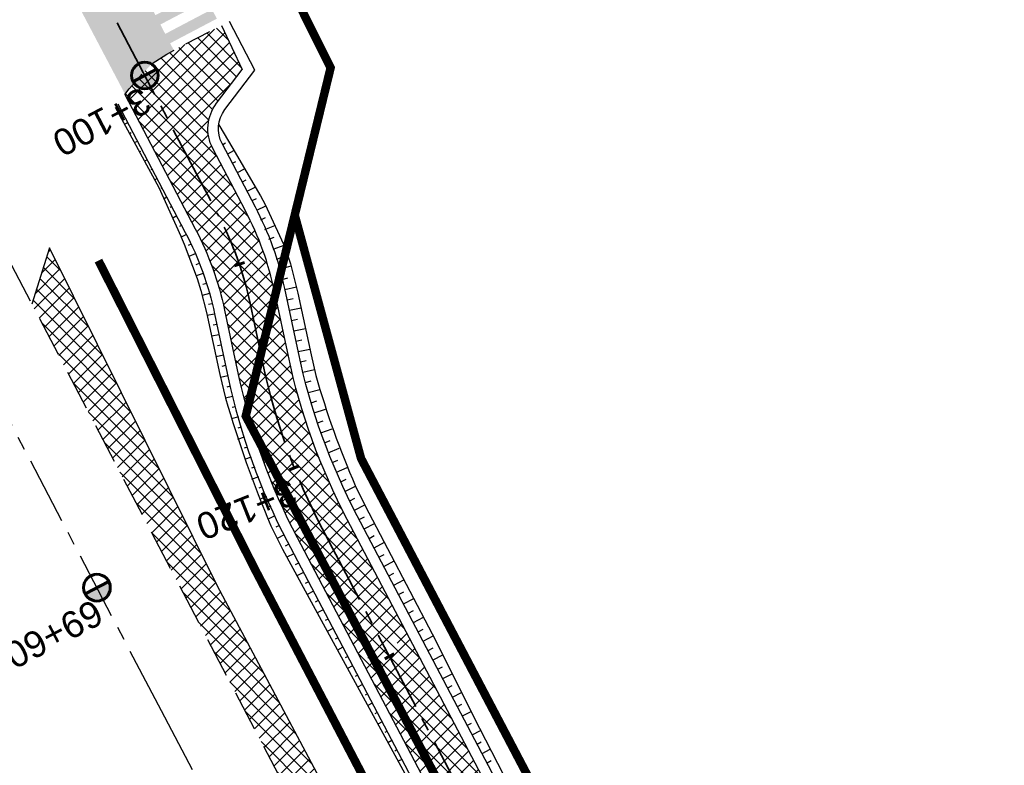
# Model space of a CAD drawing. Header units: metres. Extents: x 7529682 to 7533751, y 5721195 to 5727842.
# Tile 47 of 179: x 7531158 to 7531204, y 5725030 to 5725065. Entities that reach past the tile are written whole.
import ezdxf

# ---------------------------------------------------------------- set-up
doc = ezdxf.new("R2010")
doc.units = ezdxf.units.M
for name, pattern in [('817-dzialki-09-05-04$0$HIDDEN', [0.375, 0.25, -0.125]), ('ACAD_ISO05W100', [33, 24, -3, 0, -3, 0, -3]), ('CENTER', [50.8, 31.75, -6.35, 6.35, -6.35]), ('CENTER2', [28.575, 19.05, -3.175, 3.175, -3.175]), ('DASHED', [19.05, 12.7, -6.35]), ('HIDDEN', [9.525, 6.35, -3.175])]:
    doc.linetypes.add(name, pattern=pattern)
for name, color, linetype in [('C-DROGI-SYTUACJA', 7, 'Continuous'), ('C-DROGI-SYTUACJA-ETYKIETY', 7, 'Continuous'), ('D-hatch-pobocza', 131, 'Continuous'), ('D-pobocza', 60, 'Continuous'), ('D-rowy', 160, 'Continuous'), ('D-skarpa', 2, 'Continuous'), ('D-skarpa-kreskowanie', 2, 'Continuous')]:
    doc.layers.add(name, color=color, linetype=linetype)
for name, color, linetype, lineweight, true_color in [('D-ewidencja-numery', 7, 'Continuous', 50, 0x40ff00), ('D-hatch-ciag-pieszo-rowerowy', 7, 'Continuous', 13, 0xff9f80), ('D-LR-etap-III', 7, '817-dzialki-09-05-04$0$HIDDEN', 50, 0x00008f), ('D-poziome-powl-czerwona', 7, 'Continuous', 9, 0xff6161)]:
    doc.layers.add(name, color=color, linetype=linetype, lineweight=lineweight, true_color=true_color)
for name, color, linetype, lineweight in [('D-krawędzie', 3, 'Continuous', 30), ('D-krawężniki-obniżone', 40, 'DASHED', 30), ('D-obrzeża', 2, 'Continuous', 30), ('D-oś', 10, 'CENTER', 30), ('D-pas-drogowy', 7, 'ACAD_ISO05W100', 50)]:
    doc.layers.add(name, color=color, linetype=linetype, lineweight=lineweight)
doc.layers.add('D-malowanie-proj', color=7, linetype='Continuous', true_color=0x3333ff)
doc.layers.add('poprzeczki', color=7, linetype='Continuous', true_color=0x0000c7)
doc.styles.get("Standard").update_dxf_attribs({"font": 'arial.ttf'})
pattern_1 = [(45, (0, 0), (-0.33675960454, 0.33675960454), []), (135, (0, 0), (-0.33675960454, -0.33675960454), [])]

# ---------------------------------------------------------------- blocks, each defined once
blk = doc.blocks.new('kilometraz')
at = {"linetype": 'ByBlock', "lineweight": -2}
blk.add_hatch(color=0, dxfattribs=at).paths.add_polyline_path([(0, -0.28125, 0.41421356), (0.28125, 0, 0.41421356), (0, 0.28125)])
at = {"color": 0, "linetype": 'ByBlock', "lineweight": -2}
blk.add_line((0, 0.28125), (0, -0.28125), dxfattribs=at)
blk.add_circle((0, 0), 0.28125, dxfattribs=at)
blk = doc.blocks.new('AeccTickLine')
at = {"color": 0, "linetype": 'ByBlock', "lineweight": -2}
blk.add_line((0, 1), (0, -1), dxfattribs=at)

msp = doc.modelspace()

# ---------------------------------------------------------------- hatches: boundary and pattern name
at = {"layer": 'D-hatch-ciag-pieszo-rowerowy'}
h = msp.add_hatch(dxfattribs=at)
h.set_pattern_fill('ANSI37', color=256, scale=0.15, style=0)
h.set_pattern_definition(pattern_1)
edge = h.paths.add_edge_path()
edge.add_line((7531167.638, 5725049.371), (7531170.1, 5725049.813))
edge.add_line((7531170.1, 5725049.813), (7531169.644, 5725051.962))
edge.add_arc((7531154.971, 5725048.849), 15, 11.9775, 27.6688)
edge.add_line((7531168.256, 5725055.815), (7531166.709, 5725058.764))
edge.add_arc((7531168.481, 5725059.693), 2, 142.7709, 207.6688, ccw=False)
edge.add_line((7531166.888, 5725060.903), (7531168.105, 5725062.505))
edge.add_line((7531168.105, 5725062.505), (7531167.125, 5725064.58))
edge.add_line((7531167.125, 5725064.58), (7531164.97, 5725063.47))
edge.add_line((7531164.97, 5725063.47), (7531164.528, 5725063.232))
edge.add_line((7531164.528, 5725063.232), (7531163.838, 5725062.792))
edge.add_line((7531163.838, 5725062.792), (7531163.171, 5725062.061))
edge.add_line((7531163.171, 5725062.061), (7531162.752, 5725061.591))
edge.add_line((7531162.752, 5725061.591), (7531162.547, 5725061.318))
edge.add_line((7531162.547, 5725061.318), (7531165.882, 5725054.959))
edge.add_arc((7531152.597, 5725047.993), 15, 11.9775, 27.6688, ccw=False)
edge.add_line((7531167.27, 5725051.106), (7531167.638, 5725049.371))
h = msp.add_hatch(dxfattribs=at)
h.set_pattern_fill('ANSI37', color=256, scale=0.15, style=0)
h.set_pattern_definition(pattern_1)
h.paths.add_polyline_path([(7531169.1, 5725048.503), (7531168.869, 5725049.592), (7531167.638, 5725049.371), (7531167.915, 5725048.068, 0.068789), (7531170.704, 5725040.34), (7531173.776, 5725034.493), (7531174.89, 5725035.064), (7531171.89, 5725040.776, -0.068783)])
h.paths.add_polyline_path([(7531170.289, 5725048.924), (7531170.1, 5725049.813), (7531168.869, 5725049.592), (7531169.1, 5725048.503, 0.068783), (7531171.89, 5725040.776), (7531174.89, 5725035.064), (7531176.002, 5725035.633), (7531173.078, 5725041.197, -0.068789)])
h = msp.add_hatch(dxfattribs=at)
h.set_pattern_fill('ANSI37', color=256, scale=0.15, style=0)
h.set_pattern_definition([(45, (0.88535, 0.46493), (-0.33675960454, 0.33675960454), []), (135, (0.88535, 0.46493), (-0.33675960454, -0.33675960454), [])])
h.paths.add_polyline_path([(7531176.002, 5725035.633), (7531173.776, 5725034.493), (7531202.515, 5724979.795), (7531233.696, 5724920.95), (7531258.824, 5724873.473), (7531292.225, 5724809.507), (7531303.703, 5724787.477), (7531306.47, 5724787.579), (7531294.441, 5724810.665), (7531261.037, 5724874.637), (7531235.905, 5724922.12), (7531204.726, 5724980.962)])
at = {"layer": 'D-hatch-pobocza'}
h = msp.add_hatch(dxfattribs=at)
h.set_pattern_fill('ANSI37', color=256, scale=0.15, style=0)
h.set_pattern_definition(pattern_1)
h.paths.add_polyline_path([(7531224.12, 5724929.62), (7531213.15, 5724949.98), (7531200.73, 5724973.91), (7531188.83, 5724996.41), (7531176.89, 5725019.33), (7531166.91, 5725038.07), (7531158.98, 5725054.059), (7531158.142, 5725051.386), (7531167.38, 5725033.767), (7531197.165, 5724976.988), (7531228.151, 5724918.034), (7531253.153, 5724870.491), (7531286.796, 5724806.654), (7531296.235, 5724788.675), (7531298.776, 5724787.518), (7531278.14, 5724826.49), (7531263.88, 5724853.83), (7531259.01, 5724862.85), (7531247.51, 5724884.88), (7531235.21, 5724908.21)])
at = {"layer": 'D-malowanie-proj'}
h = msp.add_hatch(color=256, dxfattribs=at)
h.paths.add_polyline_path([(7531165.972, 5725066.677), (7531165.739, 5725067.12), (7531163.084, 5725065.722), (7531163.317, 5725065.28)])
h.paths.add_polyline_path([(7531166.437, 5725065.792), (7531166.204, 5725066.235), (7531163.55, 5725064.837), (7531163.782, 5725064.395)])
h.paths.add_polyline_path([(7531166.903, 5725064.907), (7531166.67, 5725065.35), (7531164.015, 5725063.952), (7531164.248, 5725063.51)])
h.paths.add_polyline_path([(7531161.547, 5725064.348), (7531161.314, 5725064.791), (7531160.872, 5725064.558), (7531161.104, 5725064.116)])
h.paths.add_polyline_path([(7531162.013, 5725063.464), (7531161.78, 5725063.906), (7531161.337, 5725063.673), (7531161.57, 5725063.231)])
h.paths.add_polyline_path([(7531162.478, 5725062.579), (7531162.245, 5725063.021), (7531161.803, 5725062.788), (7531162.036, 5725062.346)])
h.paths.add_polyline_path([(7531162.944, 5725061.694), (7531162.711, 5725062.136), (7531162.269, 5725061.903), (7531162.502, 5725061.461)])
at = {"layer": 'D-poziome-powl-czerwona'}
h = msp.add_hatch(color=256, dxfattribs=at)
h.dxf.hatch_style = 1
h.paths.add_polyline_path([(7531162.557, 5725061.331), (7531162.752, 5725061.591), (7531163.171, 5725062.061), (7531163.838, 5725062.792), (7531164.528, 5725063.232), (7531164.863, 5725063.413), (7531162.087, 5725068.725), (7531160.661, 5725068.066), (7531160.083, 5725067.813), (7531159.572, 5725067.581), (7531159.316, 5725067.483)])

# ---------------------------------------------------------------- linework, layer by layer
at = {"layer": 'C-DROGI-SYTUACJA', "color": 10, "linetype": 'CENTER2', "lineweight": 35, "ltscale": 0.2}
msp.add_lwpolyline([(7531156.869, 5725074.83), (7531166.993, 5725055.55, -0.068732), (7531168.479, 5725051.432), (7531169.1, 5725048.503, 0.068783), (7531171.89, 5725040.776), (7531203.621, 5724980.378), (7531234.8, 5724921.535), (7531259.931, 5724874.055), (7531293.333, 5724810.086), (7531313.16, 5724772.033), (7531341.529, 5724719.923, -0.009023), (7531346.533, 5724710.322), (7531363.735, 5724675.815), (7531380.065, 5724644.823), (7531398.584, 5724609.363), (7531424.897, 5724559.228), (7531446.142, 5724518.961), (7531474.816, 5724464.452), (7531498.201, 5724419.897)], format="xyb", dxfattribs=at)
at = {"layer": 'D-ewidencja-numery', "color": 12, "ltscale": 15, "true_color": 0xc70000}
msp.add_lwpolyline([(7531166.31, 5725074.58), (7531172.29, 5725062.58), (7531170.59, 5725055.606), (7531173.733, 5725044.081), (7531215.342, 5724964.86), (7531238.054, 5724921.685), (7531262.39, 5724875.283), (7531295.587, 5724811.266), (7531348.488, 5724712.363), (7531363.741, 5724682.684), (7531366.987, 5724675.865), (7531382.541, 5724646.111), (7531401.299, 5724610.875), (7531428.965, 5724558.862), (7531449.111, 5724520.398), (7531477.293, 5724465.831), (7531500.996, 5724421.113)], dxfattribs=at)
at = {"layer": 'D-krawędzie', "linetype": 'HIDDEN', "ltscale": 0.3, "flags": 128}
msp.add_lwpolyline([(7530572.01, 5726166.06), (7530620.381, 5726072.761), (7530641.555, 5726032.008), (7530660.961, 5725995.07), (7530689.128, 5725941.54), (7530707.336, 5725907.032), (7530725.256, 5725873.093), (7530743.97, 5725837.654), (7530770.527, 5725787.119), (7530787.864, 5725754.267), (7530809.898, 5725712.542), (7530824.739, 5725684.389), (7530840.856, 5725653.693), (7530860.675, 5725616.154), (7530865.283, 5725607.394), (7530878.05, 5725583.08), (7530918.172, 5725507.178), (7530950.163, 5725446.305), (7530993.419, 5725364.265), (7531022.766, 5725308.719), (7531053.81, 5725249.872), (7531081.166, 5725197.875), (7531103.902, 5725154.541), (7531128.123, 5725108.448), (7531149.3, 5725068.25), (7531167.38, 5725033.767), (7531197.165, 5724976.988), (7531228.151, 5724918.034), (7531253.153, 5724870.491), (7531286.796, 5724806.654), (7531306.74, 5724768.665), (7531335.094, 5724714.652), (7531357.319, 5724672.439), (7531373.645, 5724641.454), (7531392.162, 5724605.999), (7531418.48, 5724555.853), (7531439.727, 5724515.582), (7531468.399, 5724461.077), (7531491.782, 5724416.528), (7531531.99, 5724339.833), (7531557.227, 5724291.659), (7531569.852, 5724267.577), (7531591.376, 5724226.548), (7531610.004, 5724191.103), (7531616.883, 5724177.999), (7531629.985, 5724153.025), (7531641.007, 5724132.022), (7531664.906, 5724087.617), (7531677.644, 5724064.786), (7531683.112, 5724054.988), (7531686.753, 5724048.18), (7531695.448, 5724031.697), (7531703.749, 5724015.917), (7531709.214, 5724005.514), (7531719.389, 5723986.147), (7531726.295, 5723973), (7531732.741, 5723960.736), (7531735.13, 5723956.19)], dxfattribs=at)
at = {"layer": 'D-krawężniki-obniżone', "ltscale": 0.1, "flags": 128}
msp.add_lwpolyline([(7531162.547, 5725061.318), (7531162.752, 5725061.591), (7531163.171, 5725062.061), (7531163.838, 5725062.792), (7531163.838, 5725062.792), (7531163.838, 5725062.792), (7531164.528, 5725063.232), (7531164.97, 5725063.47), (7531167.125, 5725064.58)], dxfattribs=at)
at = {"layer": 'D-LR-etap-III', "ltscale": 10, "flags": 128}
msp.add_lwpolyline([(7531750.474, 5723895.103, 0.4, 0.4, 0), (7531750.505, 5723895.13, 0.4, 0.4, 0), (7531682.71, 5724022.92, 0.4, 0.4, 0), (7531619.177, 5724147.204, 0.4, 0.4, 0), (7531592.309, 5724198.489, 0.4, 0.4, 0), (7531553.264, 5724272.919, 0.4, 0.4, 0), (7531504.02, 5724366.79, 0.4, 0.4, 0), (7531482.09, 5724407.62, 0.4, 0.4, 0), (7531412.35, 5724541.183, 0.4, 0.4, 0), (7531388.464, 5724586.93, 0.4, 0.4, 0), (7531345.12, 5724669.94, 0.4, 0.4, 0), (7531127.66, 5725081.67, 0.4, 0.4, 0), (7531059.253, 5725211.041, 0.4, 0.4, 0), (7531008.007, 5725307.954, 0.4, 0.4, 0), (7530964.182, 5725390.836, 0.4, 0.4, 0), (7530914.557, 5725484.684, 0.4, 0.4, 0), (7530865.243, 5725577.494, 0.4, 0.4, 0), (7530840.085, 5725624.059, 0.4, 0.4, 0), (7530802.56, 5725694.925, 0.4, 0.4, 0), (7530755.54, 5725787.51, 0.4, 0.4, 0), (7530708.718, 5725876.303, 0.4, 0.4, 0), (7530695.12, 5725902.09, 0.4, 0.4, 0), (7530642.914, 5726001.078, 0.4, 0.4, 0), (7530634.935, 5726016.147, 0.4, 0.4, 0), (7530610.82, 5726061.93, 0.4, 0.4, 0), (7530610.82, 5726061.93, 0.4, 0.4, 0), (7530607.21, 5726063.51, 0.4, 0.4, 0), (7530597.42, 5726080.68, 0.4, 0.4, 0), (7530591.16, 5726088.44, 0.4, 0.4, 0), (7530581.28, 5726107.21, 0.4, 0.4, 0), (7530571.29, 5726130.56, 0.4, 0.4, 0), (7530549.555, 5726171.527, 0.4, 0.4, 0), (7530531.014, 5726206.474, 0.4, 0.4, 0), (7530516.461, 5726236.017, 0.4, 0.4, 0), (7530500.799, 5726266.141, 0.4, 0.4, 0), (7530491.35, 5726283.94, 0.4, 0.4, 0), (7530482.4, 5726303.41, 0.4, 0.4, 0), (7530482.4, 5726303.41, 0.4, 0.4, 0), (7530450.41, 5726357.28, 0.4, 0.4, 0), (7530397.759, 5726458.5, 0.4, 0.4, 0), (7530334.708, 5726583.665, 0.4, 0.4, 0), (7530303.939, 5726645.168, 0.4, 0.4, 0), (7530300.51, 5726651.778, 0.4, 0.4, 0), (7530289.214, 5726671.967, 0.4, 0.4, 0), (7530281.54, 5726685.57, 0.4, 0.4, 0), (7530261.371, 5726724.163, 0.4, 0.4, 0), (7530254.03, 5726738.21, 0.4, 0.4, 0), (7530197.22, 5726845.06, 0.4, 0.4, 0), (7530194.71, 5726849.15, 0.4, 0.4, 0), (7530195.92, 5726850.75, 0.4, 0.4, 0), (7530170.547, 5726892.961, 0.4, 0.4, 0), (7530143.175, 5726945.066, 0.4, 0.4, 0), (7530105.06, 5727018.32, 0.4, 0.4, 0), (7530100.06, 5727027.16, 0.4, 0.4, 0), (7530062.319, 5727099.625, 0.4, 0.4, 0), (7530015.379, 5727189.42, 0.4, 0.4, 0), (7529983.208, 5727250.207, 0.4, 0.4, 0), (7529953.284, 5727306.747, 0.4, 0.4, 0), (7529900.671, 5727406.159, 0.4, 0.4, 0), (7529890.63, 5727425.131, 0.4, 0.4, 0), (7529875.155, 5727454.426, 0.4, 0.4, 0), (7529857.56, 5727487.787, 0.4, 0.4, 0), (7529835.194, 5727530.193, 0.4, 0.4, 0), (7529811.741, 5727574.662, 0.4, 0.4, 0), (7529792.102, 5727611.923, 0.4, 0.4, 0), (7529768.066, 5727657.47, 0.4, 0.4, 0), (7529755.211, 5727682.131, 0.4, 0.4, 0), (7529753.31, 5727681.13, 0.4, 0.4, 0), (7529739.21, 5727707.77, 0.4, 0.4, 0), (7529735.395, 5727711.252, 0.4, 0.4, 0), (7529725.42, 5727730.2, 0.4, 0.4, 0), (7529723.55, 5727729.88, 0.4, 0.4, 0), (7529695.567, 5727782.932, 0.4, 0.4, 0), (7529717.68, 5727794.024, 0.4, 0.4, 0), (7529736.275, 5727758.647, 0.4, 0.4, 0), (7529736.275, 5727758.647, 0.4, 0.4, 0), (7529744.511, 5727750.406, 0.4, 0.4, 0), (7529744.511, 5727750.406, 0.4, 0.4, 0), (7529750.283, 5727738.55, 0.4, 0.4, 0), (7529777.109, 5727687.569, 0.4, 0.4, 0), (7529796.515, 5727651.33, 0.4, 0.4, 0), (7529814.938, 5727616.793, 0.4, 0.4, 0), (7529839.007, 5727572.304, 0.4, 0.4, 0), (7529860.618, 5727532.509, 0.4, 0.4, 0), (7529882.349, 5727491.504, 0.4, 0.4, 0), (7529904.865, 5727449.096, 0.4, 0.4, 0), (7529920.747, 5727418.885, 0.4, 0.4, 0), (7529946.677, 5727368.547, 0.4, 0.4, 0), (7529972.025, 5727320.573, 0.4, 0.4, 0), (7529987.74, 5727290.153, 0.4, 0.4, 0), (7529996.497, 5727273.662, 0.4, 0.4, 0), (7530017.541, 5727234.203, 0.4, 0.4, 0), (7530033.054, 5727204.864, 0.4, 0.4, 0), (7530051.623, 5727170.223, 0.4, 0.4, 0), (7530069.277, 5727137.016, 0.4, 0.4, 0), (7530089.385, 5727097.534, 0.4, 0.4, 0), (7530109.713, 5727060.747, 0.4, 0.4, 0), (7530136.77, 5727011.64, 0.4, 0.4, 0), (7530162.447, 5726962.744, 0.4, 0.4, 0), (7530187.674, 5726916.992, 0.4, 0.4, 0), (7530207.821, 5726879.335, 0.4, 0.4, 0), (7530230.626, 5726834.519, 0.4, 0.4, 0), (7530262.288, 5726776.618, 0.4, 0.4, 0), (7530277.51, 5726760.213, 0.4, 0.4, 0), (7530286.037, 5726744.107, 0.4, 0.4, 0), (7530288.097, 5726735.884, 0.4, 0.4, 0), (7530290.394, 5726725.047, 0.4, 0.4, 0), (7530296.177, 5726713.583, 0.4, 0.4, 0), (7530302.726, 5726701.182, 0.4, 0.4, 0), (7530325.685, 5726657.466, 0.4, 0.4, 0), (7530343.244, 5726623.649, 0.4, 0.4, 0), (7530360.23, 5726591.747, 0.4, 0.4, 0), (7530383.209, 5726548.059, 0.4, 0.4, 0), (7530406.018, 5726503.606, 0.4, 0.4, 0), (7530427.465, 5726462.62, 0.4, 0.4, 0), (7530447.928, 5726424.388, 0.4, 0.4, 0), (7530471.127, 5726379.921, 0.4, 0.4, 0), (7530490.501, 5726343.033, 0.4, 0.4, 0), (7530509.499, 5726306.733, 0.4, 0.4, 0), (7530529.89, 5726267.244, 0.4, 0.4, 0), (7530543.852, 5726238.99, 0.4, 0.4, 0), (7530554.809, 5726218.944, 0.4, 0.4, 0), (7530559.027, 5726212.223, 0.4, 0.4, 0), (7530563.061, 5726206.41, 0.4, 0.4, 0), (7530566.934, 5726200.464, 0.4, 0.4, 0), (7530569.771, 5726194.902, 0.4, 0.4, 0), (7530571.473, 5726191.282, 0.4, 0.4, 0), (7530572.839, 5726188.025, 0.4, 0.4, 0), (7530575.295, 5726182.035, 0.4, 0.4, 0), (7530579.737, 5726173.306, 0.4, 0.4, 0), (7530583.3, 5726167.41, 0.4, 0.4, 0), (7530593.4, 5726163.33, 0.4, 0.4, 0), (7530598.618, 5726155.264, 0.4, 0.4, 0), (7530608.258, 5726140.497, 0.4, 0.4, 0), (7530603.27, 5726136.83, 0.4, 0.4, 0), (7530606.53, 5726131.84, 0.4, 0.4, 0), (7530604.239, 5726124.217, 0.4, 0.4, 0), (7530605.847, 5726121.63, 0.4, 0.4, 0), (7530608.972, 5726116.164, 0.4, 0.4, 0), (7530618.114, 5726097.791, 0.4, 0.4, 0), (7530651.213, 5726034.96, 0.4, 0.4, 0), (7530670.244, 5725998.611, 0.4, 0.4, 0), (7530698.075, 5725945.953, 0.4, 0.4, 0), (7530716.506, 5725911.305, 0.4, 0.4, 0), (7530735.223, 5725875.667, 0.4, 0.4, 0), (7530752.504, 5725842.155, 0.4, 0.4, 0), (7530778.311, 5725793.501, 0.4, 0.4, 0), (7530797.5, 5725756.382, 0.4, 0.4, 0), (7530812.519, 5725728.289, 0.4, 0.4, 0), (7530820.039, 5725713.16, 0.4, 0.4, 0), (7530822.422, 5725710.194, 0.4, 0.4, 0), (7530833.155, 5725688.801, 0.4, 0.4, 0), (7530849.629, 5725656.159, 0.4, 0.4, 0), (7530867.983, 5725621.964, 0.4, 0.4, 0), (7530872.63, 5725612.888, 0.4, 0.4, 0), (7530880.354, 5725597.595, 0.4, 0.4, 0), (7530883.839, 5725593.389, 0.4, 0.4, 0), (7530891.782, 5725587.763, 0.4, 0.4, 0), (7530895.039, 5725584.281, 0.4, 0.4, 0), (7530897.034, 5725580.941, 0.4, 0.4, 0), (7530900.952, 5725579.946, 0.4, 0.4, 0), (7530904.81, 5725571.977, 0.4, 0.4, 0), (7530903.682, 5725568.566, 0.4, 0.4, 0), (7530908.901, 5725558.845, 0.4, 0.4, 0), (7530910.252, 5725545.672, 0.4, 0.4, 0), (7530912.873, 5725538.646, 0.4, 0.4, 0), (7530945.278, 5725478.464, 0.4, 0.4, 0), (7530959.692, 5725450.246, 0.4, 0.4, 0), (7531002.827, 5725368.192, 0.4, 0.4, 0), (7531044.704, 5725290.314, 0.4, 0.4, 0), (7531064.099, 5725253.213, 0.4, 0.4, 0), (7531083.01, 5725216.678, 0.4, 0.4, 0), (7531113.013, 5725158.466, 0.4, 0.4, 0), (7531137.364, 5725113.071, 0.4, 0.4, 0), (7531150.831, 5725086.712, 0.4, 0.4, 0), (7531159.746, 5725076.641, 0.4, 0.4, 0), (7531166.31, 5725074.58, 0.4, 0.4, 0), (7531172.29, 5725062.58, 0.4, 0.4, 0), (7531170.59, 5725055.606, 0.4, 0.4, 0), (7531173.733, 5725044.081, 0.4, 0.4, 0), (7531215.342, 5724964.86, 0.4, 0.4, 0), (7531238.054, 5724921.685, 0.4, 0.4, 0), (7531262.39, 5724875.283, 0.4, 0.4, 0), (7531295.587, 5724811.266, 0.4, 0.4, 0), (7531348.488, 5724712.363, 0.4, 0.4, 0), (7531363.741, 5724682.684, 0.4, 0.4, 0), (7531366.987, 5724675.865, 0.4, 0.4, 0), (7531382.541, 5724646.111, 0.4, 0.4, 0), (7531401.299, 5724610.875, 0.4, 0.4, 0), (7531428.965, 5724558.862, 0.4, 0.4, 0), (7531449.111, 5724520.398, 0.4, 0.4, 0), (7531477.293, 5724465.831, 0.4, 0.4, 0), (7531500.996, 5724421.113, 0.4, 0.4, 0), (7531512.122, 5724400.549, 0.4, 0.4, 0), (7531513.782, 5724396.757, 0.4, 0.4, 0), (7531526.32, 5724379.39, 0.4, 0.4, 0), (7531566.784, 5724302.736, 0.4, 0.4, 0), (7531612.277, 5724225.61, 0.4, 0.4, 0), (7531620.493, 5724210.548, 0.4, 0.4, 0), (7531631.578, 5724196.258, 0.4, 0.4, 0), (7531653.484, 5724152.434, 0.4, 0.4, 0), (7531661.151, 5724128.494, 0.4, 0.4, 0), (7531673.881, 5724101.186, 0.4, 0.4, 0), (7531684.691, 5724081.184, 0.4, 0.4, 0), (7531699.212, 5724051.17, 0.4, 0.4, 0), (7531704.034, 5724040.584, 0.4, 0.4, 0), (7531704.034, 5724040.584, 0.4, 0.4, 0), (7531703.913, 5724037.17, 0.4, 0.4, 0), (7531736.42, 5723969.232, 0.4, 0.4, 0), (7531738.285, 5723967.699, 0.4, 0.4, 0), (7531742.181, 5723962.346, 0.4, 0.4, 0), (7531744.286, 5723958.616, 0.4, 0.4, 0), (7531755.393, 5723944.193, 0.4, 0.4, 0), (7531758.69, 5723936.76, 0.4, 0.4, 0), (7531780.08, 5723929.25, 0.4, 0.4, 0), (7531792.612, 5723906.338, 0.4, 0.4, 0), (7531792.612, 5723906.338, 0.4, 0.4, 0), (7531756.962, 5723883.055, 0.4, 0.4, 0), (7531750.46, 5723895.13, 0.4, 0.4, 0), (7531750.46, 5723895.13, 0, 0, 0)], format="xyseb", dxfattribs=at)
at = {"layer": 'D-obrzeża'}
msp.add_line((7531167.125, 5725064.58), (7531168.105, 5725062.505), dxfattribs=at)
for points in [[(7531306.47, 5724787.579), (7531294.441, 5724810.665), (7531261.037, 5724874.637), (7531235.905, 5724922.12), (7531204.726, 5724980.962), (7531173.078, 5725041.197, -0.068789), (7531170.289, 5725048.924), (7531169.644, 5725051.962, 0.068574), (7531168.256, 5725055.815), (7531166.709, 5725058.764, -0.29099), (7531166.888, 5725060.903), (7531168.105, 5725062.505)], [(7531162.547, 5725061.318), (7531165.882, 5725054.959, -0.068574), (7531167.27, 5725051.106), (7531167.915, 5725048.068, 0.068789), (7531170.704, 5725040.34), (7531202.515, 5724979.795), (7531233.696, 5724920.95), (7531258.824, 5724873.473), (7531292.225, 5724809.507), (7531312.052, 5724771.454), (7531340.423, 5724719.339, -0.00902), (7531345.426, 5724709.741), (7531362.629, 5724675.233), (7531378.958, 5724644.242), (7531397.477, 5724608.783), (7531423.79, 5724558.646), (7531445.036, 5724518.378), (7531473.71, 5724463.87), (7531497.095, 5724419.316), (7531505.905, 5724402.511, -0.033171), (7531508.586, 5724396.451), (7531511.248, 5724389.164)]]:
    msp.add_lwpolyline(points, format="xyb", dxfattribs=at)
at = {"layer": 'D-oś', "ltscale": 0.1}
msp.add_lwpolyline([(7531488.683, 5724414.901), (7531465.302, 5724459.448), (7531436.63, 5724513.951), (7531415.383, 5724554.223), (7531389.061, 5724604.375), (7531370.545, 5724639.828), (7531354.222, 5724670.808), (7531331.996, 5724713.024), (7531303.641, 5724767.038), (7531283.699, 5724805.024), (7531250.055, 5724868.862), (7531225.053, 5724916.406), (7531194.065, 5724975.362), (7531164.28, 5725032.142), (7531146.202, 5725066.622)], dxfattribs=at)
at = {"layer": 'D-pas-drogowy', "ltscale": 0.2, "flags": 128}
msp.add_lwpolyline([(7531633.019, 5724182.834, 0.4, 0.4, 0), (7531617.559, 5724211.608, 0.4, 0.4, 0), (7531566.784, 5724302.736, 0.4, 0.4, 0), (7531538.419, 5724356.47, 0.4, 0.4, 0), (7531526.32, 5724379.39, 0.4, 0.4, 0), (7531516.102, 5724393.607, 0.4, 0.4, 0.001485), (7531513.78, 5724396.838, 0.4, 0.4, 0), (7531501.87, 5724413.41, 0.4, 0.4, 0), (7531474.926, 5724464.508, 0.4, 0.4, 0), (7531446.2, 5724518.992, 0.4, 0.4, 0), (7531424.962, 5724559.262, 0.4, 0.4, 0), (7531398.444, 5724609.566, 0.4, 0.4, 0), (7531379.647, 5724645.216, 0.4, 0.4, 0), (7531365.23, 5724672.56, 0.4, 0.4, 0), (7531341.306, 5724717.915, 0.4, 0.4, 0), (7531312.9, 5724771.789, 0.4, 0.4, 0), (7531292.591, 5724810.307, 0.4, 0.4, 0), (7531259.392, 5724873.271, 0.4, 0.4, 0), (7531233.74, 5724921.923, 0.4, 0.4, 0), (7531203.073, 5724980.092, 0.4, 0.4, 0), (7531173.471, 5725036.225, 0.4, 0.4, 0), (7531168.27, 5725046.09, 0.4, 0.4, 0), (7531172.29, 5725062.58, 0.4, 0.4, 0), (7531166.31, 5725074.58, 0.4, 0.4, 0), (7531150.32, 5725079.6, 0.4, 0.4, 0), (7531141.5, 5725096.43, 0.4, 0.4, 0), (7531109.312, 5725157.814, 0.4, 0.4, 0), (7531086.641, 5725201.048, 0.4, 0.4, 0), (7531059.198, 5725253.384, 0.4, 0.4, 0), (7531028.207, 5725312.489, 0.4, 0.4, 0), (7530999.105, 5725367.99, 0.4, 0.4, 0), (7530956.248, 5725449.725, 0.4, 0.4, 0), (7530924.398, 5725510.464, 0.4, 0.4, 0), (7530897.51, 5725561.74, 0.4, 0.4, 0), (7530894.46, 5725566.14, 0.4, 0.4, 0), (7530892.16, 5725570.49, 0.4, 0.4, 0), (7530869.363, 5725613.307, 0.4, 0.4, 0), (7530861.694, 5725627.705, 0.4, 0.4, 0), (7530852.74, 5725644.52, 0.4, 0.4, 0), (7530831.51, 5725684.2, 0.4, 0.4, 0), (7530811.13, 5725722.52, 0.4, 0.4, 0), (7530792.348, 5725757.941, 0.4, 0.4, 0), (7530768.03, 5725803.8, 0.4, 0.4, 0), (7530748.769, 5725840.179, 0.4, 0.4, 0), (7530727.7, 5725879.97, 0.4, 0.4, 0), (7530712.098, 5725909.545, 0.4, 0.4, 0), (7530693.644, 5725944.645, 0.4, 0.4, 0), (7530665.702, 5725997.539, 0.4, 0.4, 0), (7530641.76, 5726042.88, 0.4, 0.4, 0), (7530616.5, 5726091.48, 0.4, 0.4, 0), (7530604.628, 5726114.32, 0.4, 0.4, -0.007763), (7530602.5, 5726118.43, 0.4, 0.4, 0), (7530603.992, 5726123.395, 0.4, 0.4, 0), (7530606.53, 5726131.84, 0.4, 0.4, 0), (7530603.27, 5726136.83, 0.4, 0.4, 0), (7530593.776, 5726151.369, 0.4, 0.4, 0), (7530590.203, 5726156.84, 0.4, 0.4, 0), (7530583.3, 5726167.41, 0.4, 0.4, 0), (7530580.578, 5726170.428, 0.4, 0.4, 0), (7530575.85, 5726175.67, 0.4, 0.4, 0), (7530569.01, 5726186.66, 0.4, 0.4, 0), (7530562.555, 5726199.189, 0.4, 0.4, 0), (7530555.67, 5726211.39, 0.4, 0.4, 0), (7530548.29, 5726224.23, 0.4, 0.4, 0), (7530540.58, 5726237.71, 0.4, 0.4, 0), (7530532.68, 5726252.65, 0.4, 0.4, 0), (7530524.06, 5726269.35, 0.4, 0.4, 0), (7530502.82, 5726309.91, 0.4, 0.4, 0), (7530488.83, 5726336.63, 0.4, 0.4, 0), (7530466.03, 5726380.16, 0.4, 0.4, 0), (7530438.47, 5726432.77, 0.4, 0.4, 0), (7530424.53, 5726459.09, 0.4, 0.4, 0), (7530401.63, 5726502.97, 0.4, 0.4, 0), (7530383.38, 5726538.06, 0.4, 0.4, 0), (7530353.97, 5726593.52, 0.4, 0.4, 0), (7530338.47, 5726622.74, 0.4, 0.4, 0), (7530322.01, 5726653.88, 0.4, 0.4, 0), (7530297.54, 5726700.33, 0.4, 0.4, 0), (7530287.38, 5726719.6, 0.4, 0.4, 0), (7530285.95, 5726722.316, 0.4, 0.4, 0), (7530280.26, 5726733.12, 0.4, 0.4, 0), (7530266.73, 5726758.74, 0.4, 0.4, 0), (7530260.42, 5726770.47, 0.4, 0.4, 0), (7530253.25, 5726783.82, 0.4, 0.4, 0), (7530244.95, 5726799.33, 0.4, 0.4, 0), (7530239.39, 5726808.49, 0.4, 0.4, 0), (7530238.29, 5726807.9, 0.4, 0.4, 0), (7530218.11, 5726850.67, 0.4, 0.4, 0), (7530175.907, 5726928.168, 0.4, 0.4, 0), (7530096.68, 5727076.15, 0.4, 0.4, 0), (7530094.68, 5727079.89, 0.4, 0.4, 0), (7530064.597, 5727135.523, 0.4, 0.4, 0), (7530046.731, 5727168.892, 0.4, 0.4, 0), (7530025.803, 5727208.461, 0.4, 0.4, 0), (7530012.847, 5727232.979, 0.4, 0.4, 0), (7529994.15, 5727268.45, 0.4, 0.4, 0), (7529981.671, 5727291.93, 0.4, 0.4, 0), (7529949.89, 5727351.73, 0.4, 0.4, 0), (7529924.75, 5727399.03, 0.4, 0.4, 0), (7529915.516, 5727417.1, 0.4, 0.4, 0), (7529885.83, 5727475.19, 0.4, 0.4, 0), (7529862.56, 5727519.97, 0.4, 0.4, 0), (7529852.985, 5727538.191, 0.4, 0.4, 0), (7529836.513, 5727569.511, 0.4, 0.4, 0), (7529815.369, 5727609.141, 0.4, 0.4, 0), (7529792.795, 5727651.247, 0.4, 0.4, 0), (7529774.199, 5727685.858, 0.4, 0.4, 0), (7529746.966, 5727736.059, 0.4, 0.4, 0), (7529733.92, 5727757.62, 0.4, 0.4, 0), (7529708.607, 5727806.389, 0.4, 0.4, 0), (7529688.492, 5727796.345, 0.4, 0.4, 0), (7529723.55, 5727729.88, 0.4, 0.4, 0), (7529725.42, 5727730.2, 0.4, 0.4, 0), (7529735.38, 5727711.28, 0.4, 0.4, 0), (7529739.21, 5727707.77, 0.4, 0.4, 0), (7529753.31, 5727681.13, 0.4, 0.4, 0), (7529755.178, 5727682.114, 0.4, 0.4, 0), (7529792.102, 5727611.923, 0.4, 0.4, 0), (7529811.741, 5727574.662, 0.4, 0.4, 0), (7529835.194, 5727530.193, 0.4, 0.4, 0), (7529857.56, 5727487.787, 0.4, 0.4, 0), (7529875.155, 5727454.426, 0.4, 0.4, 0), (7529890.63, 5727425.131, 0.4, 0.4, 0), (7529900.671, 5727406.159, 0.4, 0.4, 0), (7529953.284, 5727306.747, 0.4, 0.4, 0), (7529983.208, 5727250.207, 0.4, 0.4, 0), (7530015.379, 5727189.42, 0.4, 0.4, 0), (7530062.319, 5727099.625, 0.4, 0.4, 0), (7530100.06, 5727027.16, 0.4, 0.4, 0), (7530105.06, 5727018.32, 0.4, 0.4, 0), (7530143.175, 5726945.066, 0.4, 0.4, 0), (7530170.547, 5726892.961, 0.4, 0.4, 0), (7530195.92, 5726850.75, 0.4, 0.4, 0), (7530194.71, 5726849.15, 0.4, 0.4, 0), (7530197.22, 5726845.06, 0.4, 0.4, 0), (7530254.03, 5726738.21, 0.4, 0.4, 0), (7530261.371, 5726724.163, 0.4, 0.4, 0), (7530281.54, 5726685.57, 0.4, 0.4, 0), (7530289.214, 5726671.967, 0.4, 0.4, 0), (7530300.51, 5726651.778, 0.4, 0.4, 0), (7530303.939, 5726645.168, 0.4, 0.4, 0), (7530334.708, 5726583.665, 0.4, 0.4, 0), (7530397.759, 5726458.5, 0.4, 0.4, 0), (7530450.41, 5726357.28, 0.4, 0.4, 0), (7530482.4, 5726303.41, 0.4, 0.4, 0), (7530483.688, 5726301.003, 0.4, 0.4, 0), (7530491.35, 5726283.94, 0.4, 0.4, 0), (7530512.67, 5726243.78, 0.4, 0.4, 0), (7530529.43, 5726209.46, 0.4, 0.4, 0), (7530571.29, 5726130.56, 0.4, 0.4, 0), (7530581.28, 5726107.21, 0.4, 0.4, 0), (7530591.16, 5726088.44, 0.4, 0.4, 0), (7530597.42, 5726080.68, 0.4, 0.4, 0), (7530607.21, 5726063.51, 0.4, 0.4, 0), (7530610.82, 5726061.93, 0.4, 0.4, 0), (7530634.935, 5726016.147, 0.4, 0.4, 0), (7530642.914, 5726001.078, 0.4, 0.4, 0), (7530695.12, 5725902.09, 0.4, 0.4, 0), (7530708.718, 5725876.303, 0.4, 0.4, 0), (7530755.54, 5725787.51, 0.4, 0.4, 0), (7530802.56, 5725694.925, 0.4, 0.4, 0), (7530840.085, 5725624.059, 0.4, 0.4, 0), (7530865.243, 5725577.494, 0.4, 0.4, 0), (7530914.557, 5725484.684, 0.4, 0.4, 0), (7530964.182, 5725390.836, 0.4, 0.4, 0), (7531008.007, 5725307.954, 0.4, 0.4, 0), (7531059.253, 5725211.041, 0.4, 0.4, 0), (7531127.66, 5725081.67, 0.4, 0.4, 0), (7531345.12, 5724669.94, 0.4, 0.4, 0), (7531388.464, 5724586.93, 0.4, 0.4, 0), (7531412.35, 5724541.183, 0.4, 0.4, 0), (7531482.09, 5724407.62, 0.4, 0.4, 0), (7531504.02, 5724366.79, 0.4, 0.4, 0), (7531519.374, 5724337.52, 0.4, 0.4, 0), (7531563.749, 5724252.932, 0.4, 0.4, 0), (7531602.175, 5724179.681, 0.4, 0.4, 0), (7531619.177, 5724147.204, 0.4, 0.4, 0), (7531625.038, 5724135.635, 0.4, 0.4, 0), (7531656.796, 5724073.316, 0.4, 0.4, 0), (7531675.12, 5724037.36, 0.4, 0.4, 0), (7531682.71, 5724022.92, 0.4, 0.4, 0), (7531705.565, 5723979.811, 0.4, 0.4, 0), (7531736.606, 5723921.262, 0.4, 0.4, 0), (7531750.46, 5723895.13, 0.4, 0.4, 0), (7531740.77, 5723886.56, 0.4, 0.4, 0), (7531732.86, 5723885, 0.4, 0.4, 0), (7531722.18, 5723887.77, 0.4, 0.4, 0), (7531729.87, 5723862.17, 0.4, 0.4, 0), (7531742.92, 5723861.93, 0.4, 0.4, 0), (7531763.71, 5723859.52, 0.4, 0.4, 0), (7531768.42, 5723854.12, 0.4, 0.4, 0), (7531787.42, 5723817.97, 0.4, 0.4, 0), (7531795.57, 5723809.82, 0.4, 0.4, 0), (7531816.347, 5723819.85, 0.4, 0.4, 0), (7531816.347, 5723819.85, 0.4, 0.4, 0), (7531805.06, 5723843.23, 0.4, 0.4, 0), (7531803.61, 5723886.23, 0.4, 0.4, 0), (7531803.61, 5723886.23, 0.4, 0.4, 0), (7531780.08, 5723929.25, 0.4, 0.4, 0), (7531758.69, 5723936.76, 0.4, 0.4, 0), (7531749.359, 5723946.412, 0.4, 0.4, 0), (7531742.71, 5723953.29, 0.4, 0.4, 0), (7531735.177, 5723967.878, 0.4, 0.4, 0), (7531722.37, 5723992.68, 0.4, 0.4, 0), (7531705.042, 5724030.886, 0.4, 0.4, 0), (7531699.47, 5724043.17, 0.4, 0.4, 0), (7531692.69, 5724058.11, 0.4, 0.4, 0), (7531679.672, 5724084.017, 0.4, 0.4, 0), (7531674.55, 5724094.21, 0.4, 0.4, 0), (7531666.633, 5724114.003, 0.4, 0.4, 0), (7531649, 5724153.82, 0.4, 0.4, 0), (7531641.49, 5724149.34, 0.4, 0.4, 0), (7531626.04, 5724179.34, 0.4, 0.4, 0), (7531633.03, 5724182.84, 0, 0, 0)], format="xyseb", dxfattribs=at)
at = {"layer": 'D-pobocza'}
for points in [[(7531168.707, 5725062.47), (7531167.499, 5725064.773)], [(7531298.776, 5724787.518), (7531278.14, 5724826.49), (7531263.88, 5724853.83), (7531259.01, 5724862.85), (7531247.51, 5724884.88), (7531235.21, 5724908.21), (7531224.12, 5724929.62), (7531213.15, 5724949.98), (7531200.73, 5724973.91), (7531188.83, 5724996.41), (7531176.89, 5725019.33), (7531166.91, 5725038.07), (7531158.98, 5725054.059), (7531158.142, 5725051.386)]]:
    msp.add_lwpolyline(points, dxfattribs=at)
for points in [[(7531307.023, 5724787.599), (7531294.884, 5724810.896), (7531261.48, 5724874.869), (7531236.347, 5724922.354), (7531205.169, 5724981.195), (7531173.553, 5725041.368, -0.068789), (7531170.764, 5725049.096), (7531170.119, 5725052.133, 0.068574), (7531168.73, 5725055.986), (7531167.152, 5725058.996, -0.29099), (7531167.286, 5725060.6), (7531168.707, 5725062.47)], [(7531162.212, 5725060.882), (7531165.407, 5725054.788, -0.068574), (7531166.795, 5725050.935), (7531167.44, 5725047.896, 0.068789), (7531170.23, 5725040.168), (7531202.073, 5724979.562), (7531233.254, 5724920.716), (7531258.382, 5724873.241), (7531291.782, 5724809.276), (7531303.156, 5724787.446)]]:
    msp.add_lwpolyline(points, format="xyb", dxfattribs=at)
at = {"layer": 'D-rowy', "linetype": 'HIDDEN', "ltscale": 0.1, "const_width": 0.4, "flags": 128}
msp.add_lwpolyline([(7531506.121, 5724397.133), (7531489.191, 5724429.341), (7531483.4, 5724440.512), (7531478.412, 5724450.147), (7531462.901, 5724479.304), (7531434.633, 5724532.162), (7531396.749, 5724604.645), (7531378.596, 5724640.173), (7531368.21, 5724659.05), (7531363.9, 5724666.92), (7531355.877, 5724682.662), (7531338.033, 5724716.835), (7531309.902, 5724770.333), (7531304.158, 5724781.147), (7531299.737, 5724789.052), (7531294.93, 5724798.468), (7531279.862, 5724827.641), (7531247.715, 5724888.417), (7531220.373, 5724940.873), (7531195.514, 5724987.527), (7531168.706, 5725038.836), (7531161.296, 5725053.455), (7531161.296, 5725053.455)], dxfattribs=at)
at = {"layer": 'D-skarpa', "linetype": 'Continuous'}
for points in [[(7531162.09, 5725060.713), (7531164.161, 5725056.921), (7531165.197, 5725054.607), (7531165.214, 5725054.57), (7531165.359, 5725054.23), (7531165.967, 5725052.601), (7531166.138, 5725052.045), (7531166.405, 5725050.991), (7531167.047, 5725048.067), (7531167.315, 5725046.94, 0.030626), (7531169.461, 5725040.9), (7531170.004, 5725039.785), (7531170.889, 5725038.169), (7531178.072, 5725024.998), (7531180.446, 5725020.598), (7531182.775, 5725016.173), (7531187.409, 5725007.312), (7531189.712, 5725002.874), (7531192.002, 5724998.429), (7531194.338, 5724994.008)], [(7531166.993, 5725059.883), (7531167.654, 5725058.755), (7531168.935, 5725056.57), (7531168.962, 5725056.524), (7531169.198, 5725056.105), (7531170.155, 5725054.031), (7531170.393, 5725053.302), (7531170.745, 5725051.912), (7531171.368, 5725048.984), (7531171.592, 5725048.01, 0.033174), (7531173.455, 5725042.805), (7531173.931, 5725041.848), (7531177.098, 5725035.783), (7531179.339, 5725031.312), (7531181.632, 5725026.869), (7531183.914, 5725022.42), (7531186.195, 5725017.97), (7531188.532, 5725013.55), (7531190.908, 5725009.15), (7531195.689, 5725000.366, -0.001638), (7531202.64, 5724987.073)]]:
    msp.add_lwpolyline(points, format="xyb", dxfattribs=at)
at = {"layer": 'D-skarpa-kreskowanie', "linetype": 'Continuous'}
for p, q in [((7531162.285, 5725060.355, 108.12), (7531162.367, 5725060.397, 108.076)), ((7531162.525, 5725059.916, 108.102), (7531162.681, 5725059.998, 108.035)), ((7531162.765, 5725059.477, 108.084), (7531162.839, 5725059.516, 108.061)), ((7531163.005, 5725059.038, 108.066), (7531163.146, 5725059.112, 108.042)), ((7531163.244, 5725058.599, 108.048), (7531163.311, 5725058.634, 108.047)), ((7531167.183, 5725058.952, 108.186), (7531167.319, 5725059.023, 108.084)), ((7531167.416, 5725058.509, 108.19), (7531167.708, 5725058.663, 107.97)), ((7531163.611, 5725058.227, 108.049), (7531163.484, 5725058.16, 108.03)), ((7531167.648, 5725058.067, 108.193), (7531167.805, 5725058.149, 108.075)), ((7531163.843, 5725057.784, 108.053), (7531163.784, 5725057.753, 108.032)), ((7531167.881, 5725057.624, 108.197), (7531168.214, 5725057.799, 107.946)), ((7531164.076, 5725057.341, 108.056), (7531163.964, 5725057.283, 107.994)), ((7531168.113, 5725057.181, 108.2), (7531168.29, 5725057.274, 108.067)), ((7531164.308, 5725056.899, 108.06), (7531164.253, 5725056.87, 108.018)), ((7531168.346, 5725056.738, 108.204), (7531168.721, 5725056.935, 107.921)), ((7531164.541, 5725056.456, 108.063), (7531164.402, 5725056.383, 107.959)), ((7531168.578, 5725056.296, 108.207), (7531168.776, 5725056.399, 108.058)), ((7531164.773, 5725056.013, 108.067), (7531164.69, 5725055.97, 108.004)), ((7531168.799, 5725055.847, 108.21), (7531169.222, 5725056.052, 107.897)), ((7531165.006, 5725055.571, 108.07), (7531164.811, 5725055.469, 107.924)), ((7531168.99, 5725055.385, 108.214), (7531169.213, 5725055.486, 108.05)), ((7531165.238, 5725055.128, 108.074), (7531165.127, 5725055.07, 107.99)), ((7531169.181, 5725054.923, 108.217), (7531169.652, 5725055.12, 107.875)), ((7531165.47, 5725054.685, 108.077), (7531165.22, 5725054.555, 107.889)), ((7531169.372, 5725054.461, 108.22), (7531169.62, 5725054.556, 108.042)), ((7531165.686, 5725054.234, 108.081), (7531165.546, 5725054.168, 107.978)), ((7531169.563, 5725053.999, 108.223), (7531170.085, 5725054.183, 107.854)), ((7531165.877, 5725053.772, 108.085), (7531165.578, 5725053.643, 107.868)), ((7531169.727, 5725053.527, 108.226), (7531169.995, 5725053.613, 108.039)), ((7531166.068, 5725053.31, 108.089), (7531165.908, 5725053.248, 107.975)), ((7531169.873, 5725053.049, 108.229), (7531170.417, 5725053.207, 107.852)), ((7531166.259, 5725052.848, 108.093), (7531165.919, 5725052.729, 107.853)), ((7531169.996, 5725052.564, 108.23), (7531170.27, 5725052.635, 108.041)), ((7531166.421, 5725052.376, 108.097), (7531166.246, 5725052.321, 107.974)), ((7531170.119, 5725052.08, 108.231), (7531170.671, 5725052.206, 107.853)), ((7531166.558, 5725051.895, 108.099), (7531166.201, 5725051.797, 107.852)), ((7531170.234, 5725051.593, 108.232), (7531170.511, 5725051.652, 108.043)), ((7531166.681, 5725051.41, 108.1), (7531166.5, 5725051.367, 107.977)), ((7531170.338, 5725051.104, 108.233), (7531170.892, 5725051.222, 107.855)), ((7531166.798, 5725050.924, 108.102), (7531166.436, 5725050.848, 107.855)), ((7531170.441, 5725050.615, 108.234), (7531170.719, 5725050.674, 108.044)), ((7531166.902, 5725050.435, 108.102), (7531166.723, 5725050.397, 107.98)), ((7531170.545, 5725050.126, 108.234), (7531171.1, 5725050.244, 107.856)), ((7531167.005, 5725049.946, 108.103), (7531166.651, 5725049.871, 107.862)), ((7531167.109, 5725049.457, 108.104), (7531166.934, 5725049.42, 107.985)), ((7531170.649, 5725049.637, 108.235), (7531170.927, 5725049.696, 108.046)), ((7531170.753, 5725049.148, 108.236), (7531171.308, 5725049.266, 107.858)), ((7531167.213, 5725048.968, 108.105), (7531166.865, 5725048.894, 107.869)), ((7531167.317, 5725048.479, 108.106), (7531167.145, 5725048.442, 107.989)), ((7531170.86, 5725048.659, 108.237), (7531171.137, 5725048.72, 108.048)), ((7531167.423, 5725047.99, 108.107), (7531167.083, 5725047.916, 107.875)), ((7531170.973, 5725048.172, 108.238), (7531171.525, 5725048.304, 107.86)), ((7531167.536, 5725047.503, 108.108), (7531167.368, 5725047.464, 107.993)), ((7531171.095, 5725047.688, 108.239), (7531171.369, 5725047.758, 108.05)), ((7531167.649, 5725047.016, 108.109), (7531167.317, 5725046.933, 107.881)), ((7531171.232, 5725047.207, 108.24), (7531171.778, 5725047.358, 107.863)), ((7531167.786, 5725046.535, 108.11), (7531167.621, 5725046.491, 107.996)), ((7531171.37, 5725046.726, 108.241), (7531171.641, 5725046.806, 108.053)), ((7531167.923, 5725046.054, 108.111), (7531167.596, 5725045.962, 107.884)), ((7531171.507, 5725046.245, 108.242), (7531172.046, 5725046.415, 107.865)), ((7531168.061, 5725045.574, 108.112), (7531167.899, 5725045.525, 107.998)), ((7531171.664, 5725045.771, 108.243), (7531171.932, 5725045.86, 108.055)), ((7531168.198, 5725045.093, 108.112), (7531167.876, 5725044.99, 107.887)), ((7531171.833, 5725045.3, 108.244), (7531172.364, 5725045.489, 107.868)), ((7531168.361, 5725044.62, 108.113), (7531168.2, 5725044.566, 108)), ((7531172.003, 5725044.83, 108.245), (7531172.266, 5725044.929, 108.058)), ((7531168.53, 5725044.15, 108.114), (7531168.208, 5725044.036, 107.886)), ((7531172.172, 5725044.359, 108.246), (7531172.695, 5725044.566, 107.871)), ((7531168.699, 5725043.679, 108.115), (7531168.538, 5725043.619, 108.001)), ((7531172.367, 5725043.899, 108.247), (7531172.626, 5725044.007, 108.06)), ((7531172.567, 5725043.441, 108.248), (7531173.081, 5725043.665, 107.875)), ((7531168.868, 5725043.209, 108.116), (7531168.546, 5725043.083, 107.886)), ((7531169.054, 5725042.745, 108.117), (7531168.893, 5725042.679, 108.001)), ((7531172.768, 5725042.983, 108.249), (7531173.022, 5725043.099, 108.063)), ((7531172.97, 5725042.526, 108.25), (7531173.473, 5725042.767, 107.878)), ((7531169.254, 5725042.287, 108.118), (7531168.93, 5725042.148, 107.882)), ((7531169.455, 5725041.829, 108.119), (7531169.291, 5725041.756, 107.999)), ((7531173.194, 5725042.079, 108.251), (7531173.443, 5725042.204, 108.065)), ((7531173.418, 5725041.632, 108.252), (7531173.911, 5725041.89, 107.881)), ((7531169.655, 5725041.37, 108.12), (7531169.326, 5725041.218, 107.878)), ((7531169.862, 5725040.916, 108.12), (7531169.697, 5725040.836, 107.998)), ((7531173.649, 5725041.189, 108.253), (7531173.895, 5725041.318, 108.068)), ((7531173.882, 5725040.746, 108.254), (7531174.372, 5725041.004, 107.885)), ((7531170.086, 5725040.469, 108.121), (7531169.753, 5725040.301, 107.873)), ((7531174.114, 5725040.303, 108.255), (7531174.359, 5725040.432, 108.071)), ((7531170.31, 5725040.022, 108.122), (7531170.143, 5725039.934, 107.996)), ((7531174.347, 5725039.861, 108.256), (7531174.835, 5725040.117, 107.888)), ((7531170.542, 5725039.578, 108.123), (7531170.212, 5725039.405, 107.875)), ((7531174.58, 5725039.418, 108.257), (7531174.823, 5725039.546, 108.074)), ((7531170.774, 5725039.136, 108.124), (7531170.613, 5725039.051, 108.003)), ((7531174.812, 5725038.975, 108.258), (7531175.298, 5725039.231, 107.892)), ((7531171.007, 5725038.693, 108.125), (7531170.693, 5725038.528, 107.889)), ((7531175.045, 5725038.533, 108.259), (7531175.287, 5725038.66, 108.076)), ((7531171.239, 5725038.251, 108.126), (7531171.086, 5725038.17, 108.011)), ((7531175.277, 5725038.09, 108.26), (7531175.761, 5725038.344, 107.896)), ((7531171.472, 5725037.808, 108.127), (7531171.172, 5725037.65, 107.901)), ((7531175.51, 5725037.648, 108.261), (7531175.751, 5725037.774, 108.079)), ((7531171.704, 5725037.365, 108.128), (7531171.558, 5725037.288, 108.018)), ((7531175.742, 5725037.205, 108.262), (7531176.224, 5725037.458, 107.899)), ((7531171.937, 5725036.923, 108.129), (7531171.651, 5725036.772, 107.914)), ((7531175.975, 5725036.762, 108.263), (7531176.215, 5725036.889, 108.082)), ((7531172.17, 5725036.48, 108.13), (7531172.03, 5725036.407, 108.025)), ((7531176.207, 5725036.32, 108.264), (7531176.687, 5725036.572, 107.903)), ((7531172.402, 5725036.037, 108.131), (7531172.13, 5725035.894, 107.926)), ((7531176.44, 5725035.877, 108.265), (7531176.679, 5725036.003, 108.084)), ((7531172.635, 5725035.595, 108.132), (7531172.502, 5725035.525, 108.032)), ((7531176.673, 5725035.434, 108.265), (7531177.148, 5725035.684, 107.907)), ((7531172.867, 5725035.152, 108.133), (7531172.609, 5725035.016, 107.938)), ((7531176.905, 5725034.992, 108.266), (7531177.139, 5725035.114, 108.091)), ((7531173.1, 5725034.709, 108.134), (7531172.974, 5725034.643, 108.039)), ((7531177.138, 5725034.549, 108.267), (7531177.596, 5725034.79, 107.922)), ((7531173.332, 5725034.267, 108.134), (7531173.088, 5725034.138, 107.95)), ((7531177.37, 5725034.107, 108.268), (7531177.595, 5725034.225, 108.099)), ((7531177.603, 5725033.664, 108.269), (7531178.044, 5725033.896, 107.937)), ((7531173.565, 5725033.824, 108.135), (7531173.446, 5725033.762, 108.046)), ((7531173.797, 5725033.382, 108.136), (7531173.566, 5725033.26, 107.962)), ((7531174.03, 5725032.939, 108.137), (7531173.918, 5725032.88, 108.053)), ((7531177.835, 5725033.221, 108.27), (7531178.052, 5725033.335, 108.107)), ((7531178.068, 5725032.779, 108.271), (7531178.492, 5725033.002, 107.951)), ((7531174.262, 5725032.496, 108.138), (7531174.045, 5725032.382, 107.975)), ((7531174.495, 5725032.054, 108.139), (7531174.39, 5725031.998, 108.06)), ((7531178.3, 5725032.336, 108.272), (7531178.508, 5725032.445, 108.115)), ((7531178.533, 5725031.893, 108.273), (7531178.94, 5725032.107, 107.966)), ((7531174.728, 5725031.611, 108.14), (7531174.524, 5725031.504, 107.987)), ((7531178.765, 5725031.451, 108.274), (7531178.965, 5725031.556, 108.124)), ((7531174.96, 5725031.168, 108.141), (7531174.862, 5725031.117, 108.067)), ((7531178.998, 5725031.008, 108.275), (7531179.39, 5725031.214, 107.98)), ((7531175.193, 5725030.726, 108.142), (7531175.003, 5725030.626, 107.999)), ((7531179.231, 5725030.566, 108.276), (7531179.425, 5725030.668, 108.13)), ((7531175.425, 5725030.283, 108.143), (7531175.334, 5725030.235, 108.074)), ((7531179.463, 5725030.123, 108.277), (7531179.848, 5725030.325, 107.987)), ((7531175.658, 5725029.841, 108.144), (7531175.482, 5725029.748, 108.011)), ((7531179.696, 5725029.68, 108.278), (7531179.887, 5725029.781, 108.134))]:
    msp.add_line(p, q, dxfattribs=at)

# ---------------------------------------------------------------- block references
at = {"layer": 'C-DROGI-SYTUACJA-ETYKIETY', "color": 10, "linetype": 'Continuous', "lineweight": 60, "xscale": 2.249999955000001, "yscale": 2.249999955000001, "zscale": 2.249999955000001, "rotation": 297.6688308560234}
msp.add_blockref('kilometraz', (7531161.226, 5725037.968), dxfattribs=at)
at = {"layer": 'poprzeczki', "color": 10, "linetype": 'Continuous', "lineweight": 60, "xscale": 2.249999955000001, "yscale": 2.249999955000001, "zscale": 2.249999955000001, "rotation": 297.7048390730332}
msp.add_blockref('kilometraz', (7531163.492, 5725062.217), dxfattribs=at)
at = {"layer": 'poprzeczki', "color": 2, "linetype": 'Continuous', "lineweight": 60, "xscale": 0.25, "yscale": 0.25, "zscale": 0.25}
for p, rotation in [((7531167.968, 5725053.284), 288.8632929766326), ((7531170.571, 5725043.643), 291.6855928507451), ((7531175.072, 5725034.719), 297.7164706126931)]:
    msp.add_blockref('AeccTickLine', p, dxfattribs=dict(at, rotation=rotation))

# ---------------------------------------------------------------- texts
at = {"layer": 'C-DROGI-SYTUACJA-ETYKIETY', "color": 2}
for s, rotation, p in [('3+100', 207.7048, (7531163.334, 5725061.711)), ('3+120', 201.6856, (7531170.361, 5725043.156)), ('69+600', 207.6688, (7531161.068, 5725037.461))]:
    msp.add_text(s, height=1.25, rotation=rotation, dxfattribs=at).set_placement(p)

doc.saveas('drawing.dxf')
